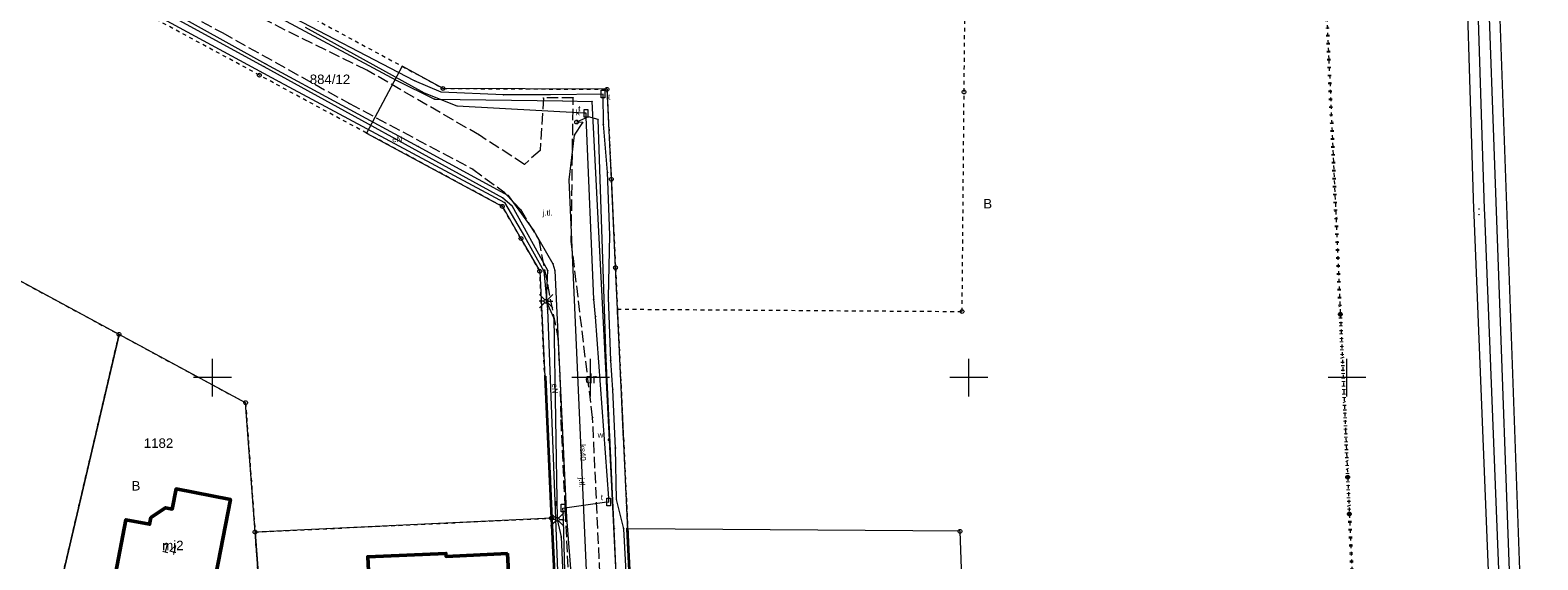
# Model space of a CAD drawing. Header units: millimetres. Extents: x 6421400 to 6424255, y 5791334 to 5793836.
# Tile 97 of 101: x 6422876 to 6423075, y 5792926 to 5792996. Entities that reach past the tile are written whole.
import ezdxf
from ezdxf.enums import TextEntityAlignment as Align

# ---------------------------------------------------------------- set-up
doc = ezdxf.new("R2010")
doc.units = ezdxf.units.MM
for name, pattern in [('KROPK2', [1, 0.05, -0.95]), ('PRZER1-1', [1, 0.5, -0.5]), ('PRZER3-1', [2, 1.5, -0.5])]:
    doc.linetypes.add(name, pattern=pattern)
doc.layers.get('0').update_dxf_attribs({"color": 252})
for name, color, linetype, lineweight in [('GEPADR_O', 252, 'Continuous', 18), ('GEPPGD', 252, 'Continuous', 18), ('GESBZO', 7, 'Continuous', 35), ('GESBZO_O', 252, 'Continuous', 35), ('GESDZI', 252, 'Continuous', 18), ('GESDZI_O', 252, 'Continuous', 18), ('GESJAE', 252, 'Continuous', 35), ('GESUZY', 252, 'Continuous', 18), ('GESUZY_O', 252, 'Continuous', 18), ('GSLKOG', 252, 'Continuous', 25), ('GSPPRB', 252, 'Continuous', 18), ('GSSKOA', 252, 'Continuous', 18), ('GSSKOA_O', 252, 'Continuous', 18), ('GULENN', 252, 'Continuous', 18), ('GULENN_O', 252, 'Continuous', 18), ('GULGSP', 252, 'Continuous', 18), ('GULKSP', 252, 'Continuous', 18), ('GULKSP_O', 252, 'Continuous', 18), ('GULTPR', 252, 'Continuous', 18), ('GULWOP', 252, 'Continuous', 18), ('GUPISL', 252, 'Continuous', 18), ('GUPKSD', 252, 'Continuous', 18), ('GUPKSD_O', 252, 'Continuous', 18), ('GUPTSD', 252, 'Continuous', 18), ('GUPTSD_O', 252, 'Continuous', 18), ('Ramka sekcyjna', 252, 'Continuous', 18)]:
    doc.layers.add(name, color=color, linetype=linetype, lineweight=lineweight)
for name, color, linetype in [('GSPWPN', 252, 'Continuous'), ('GUPWZA', 252, 'Continuous'), ('GUPWZA_O', 252, 'Continuous'), ('xref', 252, 'Continuous')]:
    doc.layers.add(name, color=color, linetype=linetype)
doc.styles.add('Arial', font='arial.ttf')

# ---------------------------------------------------------------- blocks, each defined once
blk = doc.blocks.new('GSLKOG1')
blk.add_hatch(color=0).paths.add_polyline_path([(0, 0.175), (-0.045293, 0.169037), (-0.0875, 0.151554), (-0.123744, 0.123744), (-0.151554, 0.0875), (-0.169037, 0.045293), (-0.175, 0), (-0.169037, -0.045293), (-0.151554, -0.0875), (-0.123744, -0.123744), (-0.0875, -0.151554), (-0.045293, -0.169037), (0, -0.175), (0.045293, -0.169037), (0.0875, -0.151554), (0.123744, -0.123744), (0.151554, -0.0875), (0.169037, -0.045293), (0.175, 0), (0.169037, 0.045293), (0.151554, 0.0875), (0.123744, 0.123744), (0.0875, 0.151554), (0.045293, 0.169037)])
blk = doc.blocks.new('GSLKOG2')
blk.add_hatch(color=0).paths.add_polyline_path([(0, 0.175), (-0.045293, 0.169037), (-0.0875, 0.151554), (-0.123744, 0.123744), (-0.151554, 0.0875), (-0.169037, 0.045293), (-0.175, 0), (-0.169037, -0.045293), (-0.151554, -0.0875), (-0.123744, -0.123744), (-0.0875, -0.151554), (-0.045293, -0.169037), (0, -0.175), (0.045293, -0.169037), (0.0875, -0.151554), (0.123744, -0.123744), (0.151554, -0.0875), (0.169037, -0.045293), (0.175, 0), (0.169037, 0.045293), (0.151554, 0.0875), (0.123744, 0.123744), (0.0875, 0.151554), (0.045293, 0.169037)])
blk = doc.blocks.new('GSPWPN1')
blk.add_hatch(color=0).paths.add_polyline_path([(0, 0.045), (-0.011647, 0.043467), (-0.0225, 0.038971), (-0.03182, 0.03182), (-0.038971, 0.0225), (-0.043467, 0.011647), (-0.045, 0), (-0.043467, -0.011647), (-0.038971, -0.0225), (-0.03182, -0.03182), (-0.0225, -0.038971), (-0.011647, -0.043467), (0, -0.045), (0.011647, -0.043467), (0.0225, -0.038971), (0.03182, -0.03182), (0.038971, -0.0225), (0.043467, -0.011647), (0.045, 0), (0.043467, 0.011647), (0.038971, 0.0225), (0.03182, 0.03182), (0.0225, 0.038971), (0.011647, 0.043467)])
blk = doc.blocks.new('GUPWZA1')
blk.add_hatch(color=0).paths.add_polyline_path([(0, 0.2), (-0.051764, 0.193185), (-0.1, 0.173205), (-0.141421, 0.141421), (-0.173205, 0.1), (-0.193185, 0.051764), (-0.2, 0), (-0.193185, -0.051764), (-0.173205, -0.1), (-0.141421, -0.141421), (-0.1, -0.173205), (-0.051764, -0.193185), (0, -0.2), (0.051764, -0.193185), (0.1, -0.173205), (0.141421, -0.141421), (0.173205, -0.1), (0.193185, -0.051764), (0.2, 0), (0.193185, 0.051764), (0.173205, 0.1), (0.141421, 0.141421), (0.1, 0.173205), (0.051764, 0.193185)])
blk = doc.blocks.new('GUPKSD1_1')
at = {"color": 0}
blk.add_lwpolyline([(0.25, 0), (0.241481, -0.064705), (0.216506, -0.125), (0.176777, -0.176777), (0.125, -0.216506), (0.064705, -0.241481), (0, -0.25), (-0.064705, -0.241481), (-0.125, -0.216506), (-0.176777, -0.176777), (-0.216506, -0.125), (-0.241481, -0.064705), (-0.25, 0), (-0.241481, 0.064705), (-0.216506, 0.125), (-0.176777, 0.176777), (-0.125, 0.216506), (-0.064705, 0.241481), (0, 0.25), (0.064705, 0.241481), (0.125, 0.216506), (0.176777, 0.176777), (0.216506, 0.125), (0.241481, 0.064705)], close=True, dxfattribs=at)
blk = doc.blocks.new('GUPISL1_2')
at = {"color": 0}
for points in [[(-0.176777, 0.176777), (-0.883883, 0.883883)], [(0, 0.25), (0, 0.9)], [(0.176777, 0.176777), (0.883883, 0.883883)], [(-0.176777, -0.176777), (-0.883883, -0.883883)], [(0, -0.25), (0, -0.9)], [(0.176777, -0.176777), (0.883883, -0.883883)]]:
    blk.add_lwpolyline(points, dxfattribs=at)
blk.add_lwpolyline([(0.25, 0), (0.241481, -0.064705), (0.216506, -0.125), (0.176777, -0.176777), (0.125, -0.216506), (0.064705, -0.241481), (0, -0.25), (-0.064705, -0.241481), (-0.125, -0.216506), (-0.176777, -0.176777), (-0.216506, -0.125), (-0.241481, -0.064705), (-0.25, 0), (-0.241481, 0.064705), (-0.216506, 0.125), (-0.176777, 0.176777), (-0.125, 0.216506), (-0.064705, 0.241481), (0, 0.25), (0.064705, 0.241481), (0.125, 0.216506), (0.176777, 0.176777), (0.216506, 0.125), (0.241481, 0.064705)], close=True, dxfattribs=at)
blk = doc.blocks.new('GUPTSD1_3')
at = {"color": 0}
blk.add_lwpolyline([(0.5, 0.25), (0.5, -0.25), (-0.5, -0.25), (-0.5, 0.25)], close=True, dxfattribs=at)
blk = doc.blocks.new('GSPPRB0')
at = {"color": 0, "lineweight": 18}
blk.add_lwpolyline([(-0.007955, 0.0225), (0.007955, 0.0225), (0.0225, 0.007955), (0.0225, -0.007955), (0.007955, -0.0225), (-0.007955, -0.0225), (-0.0225, -0.007955), (-0.0225, 0.007955)], close=True, dxfattribs=at)
blk = doc.blocks.new('GEPPGD1_1')
at = {"color": 0}
blk.add_lwpolyline([(0.25, 0), (0.237764, -0.077254), (0.202254, -0.146946), (0.146946, -0.202254), (0.077254, -0.237764), (0, -0.25), (-0.077254, -0.237764), (-0.146946, -0.202254), (-0.202254, -0.146946), (-0.237764, -0.077254), (-0.25, 0), (-0.237764, 0.077254), (-0.202254, 0.146946), (-0.146946, 0.202254), (-0.077254, 0.237764), (0, 0.25), (0.077254, 0.237764), (0.146946, 0.202254), (0.202254, 0.146946), (0.237764, 0.077254)], close=True, dxfattribs=at)
blk = doc.blocks.new('GEPPGD1_2')
blk.add_hatch(color=0).paths.add_polyline_path([(-0.045, 0), (-0.042798, -0.013906), (-0.036406, -0.02645), (-0.02645, -0.036406), (-0.013906, -0.042798), (0, -0.045), (0.013906, -0.042798), (0.02645, -0.036406), (0.036406, -0.02645), (0.042798, -0.013906), (0.045, 0), (0.042798, 0.013906), (0.036406, 0.02645), (0.02645, 0.036406), (0.013906, 0.042798), (0, 0.045), (-0.013906, 0.042798), (-0.02645, 0.036406), (-0.036406, 0.02645), (-0.042798, 0.013906)])
blk = doc.blocks.new('G$CC51CC4AD')
at = {"layer": 'GESBZO', "linetype": 'Continuous', "lineweight": 50, "elevation": 10.26}
for points in [[(6422894.27, 5792916.27), (6422900.56, 5792915.05), (6422901.86, 5792921.78), (6422900.09, 5792922.12), (6422902.37, 5792933.9), (6422895.2, 5792935.29), (6422894.69, 5792932.64), (6422893.8, 5792932.81), (6422891.87, 5792931.5), (6422891.7, 5792930.62), (6422888.56, 5792931.22), (6422887.17, 5792924.06), (6422895.47, 5792922.45)], [(6422939.03, 5792926.76), (6422939.35, 5792920.06), (6422931.16, 5792919.68), (6422931.52, 5792912.03), (6422921.23, 5792911.55), (6422920.53, 5792926.33), (6422930.87, 5792926.77), (6422930.89, 5792926.37)]]:
    blk.add_lwpolyline(points, close=True, dxfattribs=at)
at = {"layer": 'GESDZI', "linetype": 'Continuous', "lineweight": 18, "elevation": 10.3}
for points in [[(6422954.92, 5792930.04), (6422953.55, 5792959.05), (6422953.29, 5792964.54), (6422952.74, 5792976.22), (6422952.17, 5792988.1), (6422930.5, 5792988.21), (6422925.09, 5792991.14), (6422920.37, 5792982.32), (6422938.33, 5792972.62), (6422940.78, 5792968.39), (6422943.28, 5792964.06), (6422944.82, 5792931.43), (6422946.13, 5792903.68), (6422938.91, 5792898.65), (6422956.45, 5792897.58), (6422956.13, 5792903.68), (6422955.43, 5792919.14)], [(6422858.72, 5792913.85), (6422877.04, 5792910.38), (6422887.65, 5792955.71), (6422860.36, 5792970.44), (6422847.57, 5792915.95)], [(6422907.49, 5792904.61), (6422905.64, 5792929.59), (6422904.38, 5792946.69), (6422887.65, 5792955.71), (6422877.04, 5792910.38)], [(6422946.13, 5792903.68), (6422944.82, 5792931.43), (6422905.64, 5792929.59), (6422907.49, 5792904.61), (6422938.91, 5792898.65)], [(6422998.56, 5792899.93), (6422999.92, 5792900), (6422998.84, 5792929.69), (6422954.92, 5792930.04), (6422955.43, 5792919.14), (6422956.13, 5792903.68), (6422956.45, 5792897.58)]]:
    blk.add_lwpolyline(points, close=True, dxfattribs=at)
at = {"layer": 'GESJAE', "linetype": 'KROPK2', "lineweight": 50, "elevation": 10.3}
for points in [[(6423046.21, 5793022.55), (6423049.13, 5792958.36), (6423050.1, 5792936.85), (6423050.32, 5792931.98), (6423051.46, 5792906.86), (6423054.42, 5792878.8), (6423055.91, 5792849.09), (6423056.55, 5792838.2), (6423054.47, 5792838.97), (6423047.07, 5792841.69), (6422989.27, 5792862.98), (6422984.19, 5792864.87), (6422978.76, 5792866.84), (6422974.78, 5792868.1), (6422948.39, 5792876.44), (6422945.4, 5792877.87), (6422917.97, 5792887.06), (6422907.81, 5792890.47), (6422840.35, 5792905.8)], [(6422917.26, 5792719.89), (6422911.19, 5792830.6), (6422908.08, 5792885.79), (6422907.81, 5792890.47), (6422917.97, 5792887.06), (6422945.4, 5792877.87), (6422948.39, 5792876.44), (6422974.78, 5792868.1), (6422978.76, 5792866.84), (6422984.19, 5792864.87), (6422989.27, 5792862.98), (6423047.07, 5792841.69), (6423054.47, 5792838.97), (6423056.55, 5792838.2), (6423055.91, 5792849.09), (6423054.42, 5792878.8), (6423051.46, 5792906.86), (6423050.32, 5792931.98), (6423050.1, 5792936.85), (6423049.13, 5792958.36), (6423046.21, 5793022.55)]]:
    blk.add_lwpolyline(points, dxfattribs=at)
at = {"layer": 'GESUZY', "linetype": 'PRZER1-1', "lineweight": 18, "elevation": 10.18}
blk.add_lwpolyline([(6422913.6, 5792997.34), (6422925.09, 5792991.14), (6422930.5, 5792988.21), (6422952.17, 5792988.1), (6422952.74, 5792976.22), (6422953.29, 5792964.54), (6422953.55, 5792959.05), (6422954.77, 5792933.07), (6422954.92, 5792930.04), (6422955.43, 5792919.14), (6422956.13, 5792903.68), (6422956.45, 5792897.58), (6422938.91, 5792898.65), (6422946.13, 5792903.68), (6422944.82, 5792931.43), (6422944.56, 5792936.82), (6422943.28, 5792964.06), (6422940.78, 5792968.39), (6422938.33, 5792972.62), (6422920.37, 5792982.32), (6422906.2, 5792989.97), (6422878.9, 5793004.7)], dxfattribs=at)
for points in [[(6423051.46, 5792906.86), (6423047.65, 5792902.65), (6423013.53, 5792900.75), (6422999.92, 5792900), (6422998.56, 5792899.93), (6422956.45, 5792897.58), (6422956.13, 5792903.68), (6422955.43, 5792919.14), (6422954.92, 5792930.04), (6422954.77, 5792933.07), (6422953.55, 5792959.05), (6422999.12, 5792958.74), (6422999.38, 5792987.74), (6422999.57, 5793007.67), (6422999.94, 5793047.2), (6423046.21, 5793022.55), (6423047.6, 5792992.03), (6423049.13, 5792958.36), (6423049.82, 5792942.98), (6423050.1, 5792936.85), (6423050.32, 5792931.98)], [(6422877.04, 5792910.38), (6422858.72, 5792913.85), (6422847.57, 5792915.95), (6422860.36, 5792970.44), (6422887.65, 5792955.71)], [(6422907.49, 5792904.61), (6422877.04, 5792910.38), (6422887.65, 5792955.71), (6422904.38, 5792946.69), (6422905.64, 5792929.59)], [(6422938.91, 5792898.65), (6422907.49, 5792904.61), (6422905.64, 5792929.59), (6422944.82, 5792931.43), (6422946.13, 5792903.68)]]:
    blk.add_lwpolyline(points, close=True, dxfattribs=at)
at = {"layer": 'GSLKOG', "linetype": 'Continuous', "lineweight": 35, "elevation": 10.18}
for points in [[(6422940.76, 5792899.99), (6422946.22, 5792903.62), (6422944.87, 5792931.39), (6422944.03, 5792950.09)], [(6422954.84, 5792930.04), (6422955.38, 5792918.99), (6422956.41, 5792897.62), (6422958.26, 5792898.38), (6422959.36, 5792898.42), (6422961.21, 5792898.58)]]:
    blk.add_lwpolyline(points, dxfattribs=at)
at = {"layer": 'GSSKOA', "linetype": 'PRZER3-1', "lineweight": 18, "elevation": 10.18}
blk.add_lwpolyline([(6422896.81, 5792998.01), (6422901.29, 5792995.59), (6422918.1, 5792986.22), (6422934.41, 5792977.56), (6422938.52, 5792974.56), (6422940.72, 5792972.21), (6422943.14, 5792968.22), (6422945.66, 5792955.3), (6422945.92, 5792950.21), (6422946.05, 5792944.41), (6422947.61, 5792912), (6422949.4, 5792897.94), (6422954.49, 5792897.7), (6422951.8, 5792912.07), (6422950.26, 5792944.75), (6422947.44, 5792968.04), (6422947.7, 5792986.98), (6422943.77, 5792986.96), (6422943.32, 5792980.02), (6422941.24, 5792978.18), (6422935.32, 5792982.02), (6422920.4, 5792990.64), (6422898.61, 5793001.36)], dxfattribs=at)
at = {"layer": 'GULENN', "linetype": 'Continuous', "lineweight": 18, "elevation": 10.18}
for points in [[(6422796.52, 5793050.03), (6422824.59, 5793034.64), (6422853.05, 5793019.12), (6422879.17, 5793005.19), (6422908.85, 5792989.11), (6422938.61, 5792973.15), (6422941.25, 5792968.66), (6422943.83, 5792964.09), (6422944.32, 5792959.01), (6422946.43, 5792903.7), (6422946.44, 5792903.23), (6422939.2, 5792898.24), (6422938.84, 5792898.26)], [(6422796.74, 5793049.39), (6422796.8, 5793049.5), (6422797.08, 5793050.02), (6422797.79, 5793049.65), (6422813.38, 5793042.23), (6422824.71, 5793035.85), (6422852.42, 5793020.44), (6422862.51, 5793015.85), (6422863.82, 5793014.72), (6422879.08, 5793006.29), (6422906.78, 5792991.12), (6422938.39, 5792973.77), (6422939.58, 5792972.73), (6422944.3, 5792964.18), (6422944.11, 5792960.09), (6422945.14, 5792957.85), (6422945.59, 5792931.27), (6422946.09, 5792928.95), (6422946.86, 5792911.51), (6422946.71, 5792909.54)], [(6422943.73, 5792883.75), (6422944.86, 5792896.52), (6422954.61, 5792896.48), (6422953.13, 5792930.04), (6422952.05, 5792952.48), (6422951.01, 5792984.1), (6422949.72, 5792984.45), (6422948.15, 5792983.77)]]:
    blk.add_lwpolyline(points, dxfattribs=at)
at = {"layer": 'GULGSP', "linetype": 'Continuous', "lineweight": 18, "elevation": 10.18}
blk.add_lwpolyline([(6422788.6, 5793049.45), (6422794.3, 5793051.74), (6422795.48, 5793052.18), (6422810.2, 5793044.13), (6422825.26, 5793035.87), (6422837.97, 5793029.06), (6422854.17, 5793020.56), (6422871.98, 5793010.8), (6422879.91, 5793006.54), (6422907, 5792991.47), (6422927.21, 5792980.55), (6422939.11, 5792974.08), (6422942.51, 5792969.39), (6422945.01, 5792965.06), (6422945.28, 5792964.16), (6422946.82, 5792931.53), (6422947.41, 5792923.63), (6422948.25, 5792919.27), (6422948.66, 5792902.1), (6422944.2, 5792896.83), (6422944.21, 5792896.58)], dxfattribs=at)
at = {"layer": 'GULKSP', "linetype": 'Continuous', "lineweight": 18, "elevation": 10.18}
blk.add_lwpolyline([(6422948.72, 5792882.83), (6422949.25, 5792897.15), (6422949.67, 5792899.84), (6422950.03, 5792902.42), (6422950.27, 5792906.68), (6422947.17, 5792976.14), (6422947.86, 5792982.04), (6422948.98, 5792983.71), (6422948.15, 5792983.77)], dxfattribs=at)
at = {"layer": 'GULTPR', "linetype": 'Continuous', "lineweight": 18, "elevation": 10.18}
for points in [[(6422947.29, 5792897.54), (6422947.3, 5792897.79), (6422946.4, 5792931.11), (6422946.37, 5792932.26), (6422946.34, 5792932.76), (6422946.58, 5792932.78), (6422952.14, 5792933.57), (6422952.39, 5792933.56), (6422952.39, 5792934.06), (6422950.66, 5792958.05), (6422950.41, 5792960.35), (6422949.41, 5792984.44), (6422949.4, 5792984.94), (6422949.15, 5792984.94), (6422932.37, 5792985.89), (6422928.05, 5792987.58), (6422912.32, 5792996.29)], [(6422969.59, 5792897.26), (6422965.31, 5792897.68), (6422963.87, 5792897.4), (6422956.17, 5792897.27), (6422954.37, 5792930.02), (6422953.43, 5792933.9), (6422953.29, 5792940.7), (6422952.93, 5792948.39), (6422952.67, 5792952.28), (6422952.37, 5792960.58), (6422952.53, 5792968.83), (6422952.25, 5792977.14), (6422951.69, 5792983.48), (6422951.65, 5792987.48), (6422944.67, 5792987.39), (6422938.47, 5792987.37), (6422930.23, 5792987.73), (6422926.73, 5792989.23), (6422908.78, 5792998.58)]]:
    blk.add_lwpolyline(points, dxfattribs=at)
at = {"layer": 'GULWOP', "linetype": 'Continuous', "lineweight": 18, "elevation": 10.18}
for points in [[(6423063.75, 5793080.89), (6423064.52, 5793052.72), (6423065.33, 5793017.47), (6423065.35, 5793016.71), (6423066.74, 5792972.27), (6423066.77, 5792971.5), (6423068.92, 5792917.89), (6423071.06, 5792868.29), (6423070.66, 5792867.44), (6423047.62, 5792836.9), (6423047.16, 5792836.3), (6423044.38, 5792832.63), (6423043.86, 5792831.94), (6423043.41, 5792830.81), (6423031.7, 5792734.89), (6423031.53, 5792734.08), (6423010.18, 5792646.61)], [(6423067.72, 5793081.01), (6423069.6, 5793014.7), (6423073.05, 5792918.45), (6423075.24, 5792867.2), (6423074.75, 5792865.84), (6423052.7, 5792836.16), (6423052.24, 5792835.56), (6423051.78, 5792834.94), (6423047.28, 5792829.05), (6423047, 5792828.25), (6423040.93, 5792779.79), (6423035.3, 5792734.21), (6423035.14, 5792733.34), (6423014.07, 5792645.63)], [(6423065.15, 5793080.58), (6423065.92, 5793052.76), (6423066.73, 5793017.5), (6423066.75, 5793016.75), (6423068.14, 5792972.32), (6423068.17, 5792971.56), (6423070.32, 5792917.95), (6423072.47, 5792868.01), (6423071.87, 5792866.71), (6423048.74, 5792836.06), (6423048.27, 5792835.45), (6423045.49, 5792831.79), (6423045.09, 5792831.25), (6423044.78, 5792830.46), (6423033.08, 5792734.66), (6423032.89, 5792733.77), (6423011.54, 5792646.28)], [(6423066.33, 5793080.64), (6423068.2, 5793014.66), (6423071.65, 5792918.4), (6423073.83, 5792867.42), (6423073.5, 5792866.51), (6423051.57, 5792837), (6423051.12, 5792836.4), (6423050.66, 5792835.79), (6423046.03, 5792829.72), (6423045.63, 5792828.57), (6423039.54, 5792779.96), (6423033.92, 5792734.43), (6423033.77, 5792733.64), (6423012.71, 5792645.96)], [(6422788.62, 5793062.53), (6422798.34, 5793057.21), (6422809.78, 5793050.94), (6422811.9, 5793050.22), (6422828.2, 5793041.28), (6422844.75, 5793032.35), (6422849.49, 5793029.67), (6422858.26, 5793024.99), (6422873.79, 5793016.41), (6422903.81, 5793000.3), (6422910.99, 5792996.45), (6422924.31, 5792989.29), (6422929.38, 5792986.8), (6422946.32, 5792986.57), (6422950.18, 5792986.51), (6422952.44, 5792941.8), (6422954.58, 5792899.17), (6422954.77, 5792894.95), (6422954.78, 5792894.52)]]:
    blk.add_lwpolyline(points, dxfattribs=at)
at = {"layer": 'Ramka sekcyjna', "linetype": 'Continuous', "lineweight": 18, "elevation": 100, "flags": 128}
for points in [[(6422900, 5792947.5), (6422900, 5792952.5)], [(6422950, 5792947.5), (6422950, 5792952.5)], [(6423000, 5792947.5), (6423000, 5792952.5)], [(6423050, 5792947.5), (6423050, 5792952.5)], [(6422902.5, 5792950), (6422897.5, 5792950)], [(6422952.5, 5792950), (6422947.5, 5792950)], [(6423002.5, 5792950), (6422997.5, 5792950)], [(6423052.5, 5792950), (6423047.5, 5792950)]]:
    blk.add_lwpolyline(points, dxfattribs=at)
at = {"layer": 'GEPPGD', "linetype": 'Continuous', "lineweight": 18, "rotation": 90}
for name, p in [('GEPPGD1_2', (6422925.09, 5792991.14, 10.32)), ('GEPPGD1_1', (6422906.2, 5792989.97, 10.32)), ('GEPPGD1_1', (6422930.5, 5792988.21, 10.32)), ('GEPPGD1_1', (6422952.17, 5792988.1, 10.32)), ('GEPPGD1_1', (6422999.38, 5792987.74, 10.32)), ('GEPPGD1_2', (6422920.37, 5792982.32, 10.32)), ('GEPPGD1_1', (6422952.74, 5792976.22, 10.32)), ('GEPPGD1_1', (6422938.33, 5792972.62, 10.32)), ('GEPPGD1_1', (6422940.78, 5792968.39, 10.32)), ('GEPPGD1_1', (6422943.28, 5792964.06, 10.32)), ('GEPPGD1_1', (6422953.29, 5792964.54, 10.32)), ('GEPPGD1_2', (6422953.55, 5792959.05, 10.32)), ('GEPPGD1_1', (6422999.12, 5792958.74, 10.32)), ('GEPPGD1_1', (6423049.13, 5792958.36, 10.32)), ('GEPPGD1_1', (6422887.65, 5792955.71, 10.32)), ('GEPPGD1_1', (6422904.38, 5792946.69, 10.32)), ('GEPPGD1_1', (6423050.1, 5792936.85, 10.32)), ('GEPPGD1_1', (6422944.82, 5792931.43, 10.32)), ('GEPPGD1_1', (6423050.32, 5792931.98, 10.32)), ('GEPPGD1_1', (6422905.64, 5792929.59, 10.32)), ('GEPPGD1_2', (6422954.92, 5792930.04, 10.32)), ('GEPPGD1_1', (6422998.84, 5792929.69, 10.32))]:
    blk.add_blockref(name, p, dxfattribs=at)
at = {"layer": 'GSLKOG', "linetype": 'Continuous', "lineweight": 25}
for name, p, rotation in [('GSLKOG1', (6422944.03, 5792950.09, 10.18), 92.57793103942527), ('GSLKOG2', (6422944.28, 5792944.48, 10.18), 92.57793103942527), ('GSLKOG2', (6422944.28, 5792944.48, 10.18), 92.57793103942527), ('GSLKOG2', (6422944.62, 5792936.99, 10.18), 92.57793103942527), ('GSLKOG2', (6422944.62, 5792936.99, 10.18), 92.57793103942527), ('GSLKOG1', (6422954.84, 5792930.04, 10.18), 272.7927695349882)]:
    blk.add_blockref(name, p, dxfattribs=dict(at, rotation=rotation))
at = {"layer": 'GSPPRB', "linetype": 'Continuous', "lineweight": 18, "rotation": 90}
for p in [(6422901.29, 5792995.59, 10.28), (6422906.78, 5792991.12, 10.28), (6422907, 5792991.47, 10.28), (6423047.6, 5792992.03, 10.28), (6422908.85, 5792989.11, 10.28), (6422920.4, 5792990.64, 10.28), (6422924.31, 5792989.29, 10.28), (6422926.73, 5792989.23, 10.28), (6422928.05, 5792987.58, 10.28), (6422930.23, 5792987.73, 10.28), (6422938.47, 5792987.37, 10.28), (6422944.67, 5792987.39, 10.28), (6422918.1, 5792986.22, 10.28), (6422929.38, 5792986.8, 10.28), (6422932.37, 5792985.89, 10.28), (6422943.77, 5792986.96, 10.28), (6422946.32, 5792986.57, 10.28), (6422947.7, 5792986.98, 10.28), (6422950.18, 5792986.51, 10.28), (6422948.98, 5792983.71, 10.28), (6422949.15, 5792984.94, 10.28), (6422949.41, 5792984.44, 10.28), (6422949.72, 5792984.45, 10.28), (6422951.01, 5792984.1, 10.28), (6422951.69, 5792983.48, 10.28), (6422935.32, 5792982.02, 10.28), (6422947.86, 5792982.04, 10.28), (6422927.21, 5792980.55, 10.28), (6422943.32, 5792980.02, 10.28), (6422934.41, 5792977.56, 10.28), (6422941.24, 5792978.18, 10.28), (6422952.25, 5792977.14, 10.28), (6422947.17, 5792976.14, 10.28), (6422938.39, 5792973.77, 10.28), (6422938.52, 5792974.56, 10.28), (6422938.61, 5792973.15, 10.28), (6422939.11, 5792974.08, 10.28), (6422939.58, 5792972.73, 10.28), (6422940.72, 5792972.21, 10.28), (6423067.44, 5792972.29, 10.28), (6423067.47, 5792971.53, 10.28), (6422942.51, 5792969.39, 10.28), (6422941.25, 5792968.66, 10.28), (6422943.14, 5792968.22, 10.28), (6422947.44, 5792968.04, 10.28), (6422952.53, 5792968.83, 10.28), (6422943.83, 5792964.09, 10.28), (6422944.3, 5792964.18, 10.28), (6422945.01, 5792965.06, 10.28), (6422945.28, 5792964.16, 10.28), (6422950.41, 5792960.35, 10.28), (6422952.37, 5792960.58, 10.28), (6422944.32, 5792959.01, 10.28), (6422945.14, 5792957.85, 10.28), (6422950.66, 5792958.05, 10.28), (6422945.66, 5792955.3, 10.28), (6422952.05, 5792952.48, 10.28), (6422952.67, 5792952.28, 10.28), (6422944.03, 5792950.09, 10.28), (6422945.92, 5792950.21, 10.28), (6422952.93, 5792948.39, 10.28), (6422946.05, 5792944.41, 10.28), (6422950.26, 5792944.75, 10.28), (6423049.82, 5792942.98, 10.28), (6422953.29, 5792940.7, 10.28), (6422895.2, 5792935.29, 10.28), (6422944.56, 5792936.82, 10.28), (6422902.37, 5792933.9, 10.28), (6422952.14, 5792933.57, 10.28), (6422952.39, 5792934.06, 10.28), (6422953.43, 5792933.9, 10.28), (6422888.56, 5792931.22, 10.28), (6422891.87, 5792931.5, 10.28), (6422893.8, 5792932.81, 10.28), (6422894.69, 5792932.64, 10.28), (6422946.37, 5792932.26, 10.28), (6422946.58, 5792932.78, 10.28), (6422946.82, 5792931.53, 10.28), (6422954.77, 5792933.07, 10.28), (6422891.7, 5792930.62, 10.28), (6422946.4, 5792931.11, 10.28), (6422953.13, 5792930.04, 10.28), (6422954.37, 5792930.02, 10.28), (6422946.09, 5792928.95, 10.28), (6422920.53, 5792926.33, 10.28), (6422930.87, 5792926.77, 10.28), (6422930.89, 5792926.37, 10.28), (6422939.03, 5792926.76, 10.28)]:
    blk.add_blockref('GSPPRB0', p, dxfattribs=at)
at = {"layer": 'GSPWPN', "linetype": 'Continuous', "lineweight": 5, "rotation": 90}
for p in [(6422944.87, 5792931.39, 10.2), (6422954.84, 5792930.04, 10.2)]:
    blk.add_blockref('GSPWPN1', p, dxfattribs=at)
at = {"layer": 'GUPISL', "linetype": 'Continuous', "lineweight": 18, "rotation": 90}
for p in [(6422944.11, 5792960.09, 10.24), (6422945.59, 5792931.27, 10.24)]:
    blk.add_blockref('GUPISL1_2', p, dxfattribs=at)
at = {"layer": 'GUPKSD', "linetype": 'Continuous', "lineweight": 18, "rotation": 90}
blk.add_blockref('GUPKSD1_1', (6422948.15, 5792983.77, 10.24), dxfattribs=at)
at = {"layer": 'GUPTSD', "linetype": 'Continuous', "lineweight": 18, "rotation": 90}
for p in [(6422951.65, 5792987.48, 10.24), (6422949.4, 5792984.94, 10.24), (6422946.34, 5792932.76, 10.24), (6422952.39, 5792933.56, 10.24)]:
    blk.add_blockref('GUPTSD1_3', p, dxfattribs=at)
at = {"layer": 'GUPWZA', "linetype": 'Continuous', "lineweight": 5, "rotation": 273.8412933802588}
blk.add_blockref('GUPWZA1', (6422952.44, 5792941.8, 10.24), dxfattribs=at)
at = {"layer": 'GEPADR_O', "linetype": 'Continuous', "lineweight": 0, "style": 'Arial'}
blk.add_text('14', height=1.25, rotation=346, dxfattribs=at).set_placement((6422894.2, 5792926.77, 10.8), align=Align.CENTER)
at = {"layer": 'GESBZO_O', "linetype": 'Continuous', "lineweight": 0, "style": 'Arial'}
blk.add_text('mj2', height=1.25, rotation=360, dxfattribs=at).set_placement((6422894.77, 5792927.2, 10.8), align=Align.CENTER)
at = {"layer": 'GESDZI_O', "linetype": 'Continuous', "lineweight": 0, "style": 'Arial'}
for s, p in [('884/12', (6422915.54, 5792988.8, 10.8)), ('1182', (6422892.87, 5792940.72, 10.8))]:
    blk.add_text(s, height=1.25, rotation=360, dxfattribs=at).set_placement(p, align=Align.CENTER)
at = {"layer": 'GESUZY_O', "linetype": 'Continuous', "lineweight": 0, "style": 'Arial'}
for s, p in [('B', (6423002.5, 5792972.36, 10.8)), ('dr', (6422950.06, 5792949.26, 10.8)), ('B', (6422889.89, 5792935.08, 10.8))]:
    blk.add_text(s, height=1.25, rotation=360, dxfattribs=at).set_placement(p, align=Align.CENTER)
at = {"layer": 'GSSKOA_O', "linetype": 'Continuous', "lineweight": 0, "style": 'Arial'}
for rotation, p in [(360, (6422944.32, 5792971.42, 10.8)), (272.7557, (6422948.5, 5792936.11, 10.8))]:
    blk.add_text('j.tl.', height=0.75, rotation=rotation, dxfattribs=at).set_placement(p, align=Align.CENTER)
at = {"layer": 'GULENN_O', "linetype": 'Continuous', "lineweight": 0, "style": 'Arial'}
for rotation, p in [(360, (6422924.43, 5792981.12, 10.8)), (270.9699, (6422944.91, 5792948.54, 10.8))]:
    blk.add_text('eN', height=0.75, rotation=rotation, dxfattribs=at).set_placement(p, align=Align.CENTER)
at = {"layer": 'GULKSP_O', "linetype": 'Continuous', "lineweight": 0, "style": 'Arial'}
blk.add_text('ks40', height=0.75, rotation=271.5047, dxfattribs=at).set_placement((6422948.62, 5792940.1, 10.8), align=Align.CENTER)
at = {"layer": 'GUPKSD_O', "linetype": 'Continuous', "lineweight": 0, "style": 'Arial'}
blk.add_text('k', height=0.75, rotation=360, dxfattribs=at).set_placement((6422948.58, 5792984.65, 10.8), align=Align.RIGHT)
at = {"layer": 'GUPTSD_O', "linetype": 'Continuous', "lineweight": 0, "style": 'Arial'}
for p in [(6422952.6, 5792986.75, 10.8), (6422948.65, 5792985.19, 10.8), (6422945.59, 5792933.01, 10.8), (6422951.64, 5792933.81, 10.8)]:
    blk.add_text('t', height=0.75, rotation=360, dxfattribs=at).set_placement(p, align=Align.RIGHT)
at = {"layer": 'GUPWZA_O', "linetype": 'Continuous', "lineweight": 0, "style": 'Arial'}
blk.add_text('w', height=0.75, rotation=360, dxfattribs=at).set_placement((6422951.69, 5792942.05, 10.8), align=Align.RIGHT)

msp = doc.modelspace()

# ---------------------------------------------------------------- block references
at = {"layer": 'xref'}
msp.add_blockref('G$CC51CC4AD', (0, 0), dxfattribs=at)

doc.saveas('drawing.dxf')
